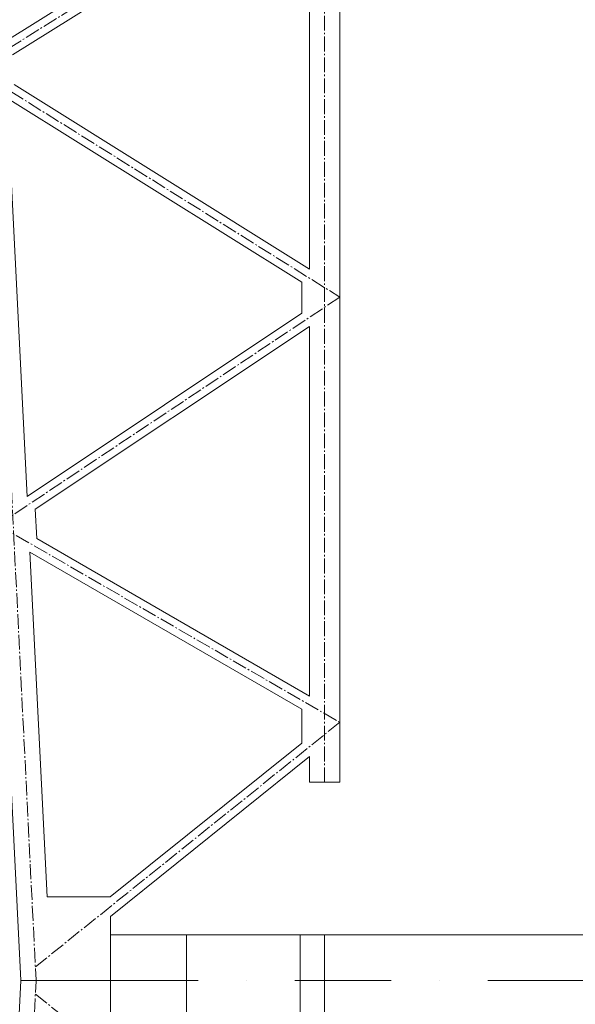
# Model space of a CAD drawing. Header units: millimetres. Extents: x -15830 to 4680139, y -28864 to 2281735.
# Tile 110 of 256: x 119766 to 123425, y 157427 to 163910. Entities that reach past the tile are written whole.
import ezdxf
from ezdxf import colors
from ezdxf.entities.mleader import LeaderData, LeaderLine
from ezdxf.math import Vec2, Vec3

# ---------------------------------------------------------------- set-up
doc = ezdxf.new("R2010")
doc.units = ezdxf.units.MM
for name, pattern in [('AM_DIN_G_W050', [13.75, 9.75, -1.5, 1, -1.5]), ('CENTERX2', [101.6, 63.5, -12.7, 12.7, -12.7]), ('DASHDOT', [25.4, 12.7, -6.35, 0, -6.35])]:
    doc.linetypes.add(name, pattern=pattern)
for name, color, linetype, lineweight in [('A99_N_txt-popis-50', 240, 'Continuous', 9), ('A99_N_txt-popis-50 @ 200', 240, 'Continuous', 9), ('A99_S_kce-pohl', 7, 'Continuous', 5), ('A99_S_kce-rez-sil', 7, 'Continuous', 15), ('A99_S_kce-rez-ten', 7, 'Continuous', 9), ('A99_S_osy', 1, 'CENTERX2', 5)]:
    doc.layers.add(name, color=color, linetype=linetype, lineweight=lineweight)
doc.styles.add('A99_popis', font='isocpeur.ttf')

# ---------------------------------------------------------------- blocks, each defined once
blk = doc.blocks.new('*U926')
at = {"layer": 'A99_N_txt-popis-50 @ 200', "lineweight": 9}
ml = blk.add_multileader_mtext('Standard', dxfattribs=at)
ml.set_content('\\A1;{\\C256;odvodňovací systém \\Pbude součásti \\Pdodávky opláštění}', color=1, style='A99_popis')
ml.set_leader_properties(color=256, linetype='ByLayer', lineweight=-1)
ml.build(insert=Vec2(0, 0))
ml.multileader.update_dxf_attribs({"dogleg_length": 1, "arrow_head_size": 300, "scale": 200})
ctx = ml.context
ctx.base_point, ctx.scale, ctx.char_height, ctx.arrow_head_size, ctx.landing_gap_size, ctx.plane_origin, ctx.plane_x_axis, ctx.plane_y_axis = Vec3(117949, 82248.3), 200, 400, 300, 250, Vec3(122104.1, 85760.8), Vec3(0, 1), Vec3(-1, 0)
notes = []
notes.append((ctx, [(1, (1, 1, 0), (117949, 92478.3), (0, -1), 4890, [(0, [(119864.3, 93153.3)], 0, [])])]))
ctx.mtext.insert, ctx.mtext.text_direction, ctx.mtext.rotation, ctx.mtext.width, ctx.mtext.defined_height, ctx.mtext.flow_direction = Vec3(117689, 82498.3), Vec3(0, 1), 1.570796, 5020, 63.5, 5
ctx.mtext.has_bg_fill, ctx.mtext.bg_color, ctx.mtext.bg_scale_factor, ctx.mtext.bg_transparency, ctx.mtext.use_window_bg_color = 1, -1073741824, 1, 0, 1
for ctx, leaders in notes:
    for number, flags, end, landing, length, lines in leaders:
        leader = LeaderData()
        leader.index, (leader.has_last_leader_line, leader.has_dogleg_vector, leader.attachment_direction) = number, flags
        leader.last_leader_point, leader.dogleg_vector, leader.dogleg_length = Vec3(end), Vec3(landing), length
        for number, points, colour, breaks in lines:
            line = LeaderLine()
            line.index, line.vertices, line.color, line.breaks = number, Vec3.list(points), colors.encode_raw_color(colour), breaks
            leader.lines.append(line)
        ctx.leaders.append(leader)

msp = doc.modelspace()

# ---------------------------------------------------------------- linework, layer by layer
at = {"layer": 'A99_S_kce-pohl', "lineweight": 5}
for p, q in [((121673.95, 159058.385), (121673.95, 158888.598)), ((121673.95, 158888.598), (121873.95, 158888.598))]:
    msp.add_line(p, q, dxfattribs=at)
at = {"layer": 'A99_S_kce-pohl', "lineweight": 0}
msp.add_line((120363.95, 157503.252), (120363.95, 158005.649), dxfattribs=at)
at = {"layer": 'A99_S_kce-pohl'}
msp.add_line((125113.95, 157883.252), (120394.426, 157883.252), dxfattribs=at)
at = {"layer": 'A99_S_kce-pohl', "lineweight": 5}
for points in [[(119323.95, 166583.252), (119773.95, 157583.252)], [(121873.95, 166583.252), (121873.95, 158888.598)], [(121623.95, 164985.964), (119665.273, 163761.791)], [(121673.95, 164899.29), (119719.536, 163677.781)], [(121673.95, 164899.29), (121673.95, 162267.214)], [(119729.294, 163482.625), (121673.95, 162267.214)], [(119683.703, 163393.194), (119814.833, 160770.6)], [(119683.703, 163393.194), (121623.95, 162180.54)], [(121623.95, 162180.54), (121623.95, 161976.678)], [(121623.95, 161976.678), (119814.833, 160770.6)], [(121673.95, 161889.826), (119869.096, 160686.59)], [(121673.95, 161889.826), (121673.95, 159456.553)], [(119869.096, 160686.59), (119878.736, 160493.788)], [(119878.736, 160493.788), (121673.95, 159456.553)], [(119833.13, 160404.647), (119946.7, 158133.252)], [(119833.13, 160404.647), (121623.95, 159369.951)], [(121623.95, 159369.951), (121623.95, 159146.493)], [(121623.95, 159146.493), (120363.097, 158133.252)], [(121673.95, 159058.385), (120363.95, 158005.649)], [(120363.097, 158133.252), (119946.7, 158133.252)], [(120363.95, 157583.252), (120363.95, 158005.649)], [(119323.95, 148583.252), (119773.95, 157583.252)], [(120363.95, 157583.252), (120363.95, 157160.855)]]:
    msp.add_lwpolyline(points, dxfattribs=at)
at = {"layer": 'A99_S_kce-pohl', "color": 253, "linetype": 'AM_DIN_G_W050', "lineweight": 0, "ltscale": 10}
for points in [[(119423.826, 166588.246), (119873.826, 157588.246)], [(121773.95, 158888.598), (121773.95, 158888.598), (121773.95, 166583.252)], [(121873.95, 165083.252), (119473.95, 163583.252)], [(119473.95, 163583.252), (121873.95, 162083.252), (119623.95, 160583.252), (121873.95, 159283.252)], [(121873.95, 159283.252), (119869.611, 157672.535)], [(119423.826, 148578.258), (119873.826, 157578.258)], [(121873.95, 155883.252), (119869.611, 157493.969)]]:
    msp.add_lwpolyline(points, dxfattribs=at)
at = {"layer": 'A99_S_kce-pohl'}
msp.add_lwpolyline([(120363.95, 157583.252), (119773.95, 157583.252)], dxfattribs=at)
at = {"layer": 'A99_S_kce-rez-sil', "lineweight": 20}
for points in [[(120863.95, 157883.252), (120863.95, 157283.252), (120363.95, 157283.252), (120363.95, 157883.252)], [(121613.95, 157883.252), (121613.95, 157283.252), (121773.95, 157283.252), (121773.95, 157883.252)]]:
    msp.add_lwpolyline(points, close=True, dxfattribs=at)
at = {"layer": 'A99_S_kce-rez-ten', "color": 253, "lineweight": 0}
msp.add_line((121673.95, 158888.598), (121873.95, 158888.598), dxfattribs=at)
at = {"layer": 'A99_S_kce-rez-ten', "lineweight": 0}
msp.add_line((120066.951, 157583.252), (120363.95, 157583.252), dxfattribs=at)
msp.add_lwpolyline([(120363.95, 157583.252), (119773.95, 157583.252)], dxfattribs=at)
at = {"layer": 'A99_S_osy', "linetype": 'DASHDOT', "lineweight": 5, "ltscale": 50}
msp.add_lwpolyline([(136183.768, 157583.252), (116163.768, 157583.252)], dxfattribs=at)

# ---------------------------------------------------------------- next in the draw order: block references
at = {"layer": 'A99_N_txt-popis-50'}
msp.add_blockref('*U926', (0, 0), dxfattribs=at)

doc.saveas('drawing.dxf')
